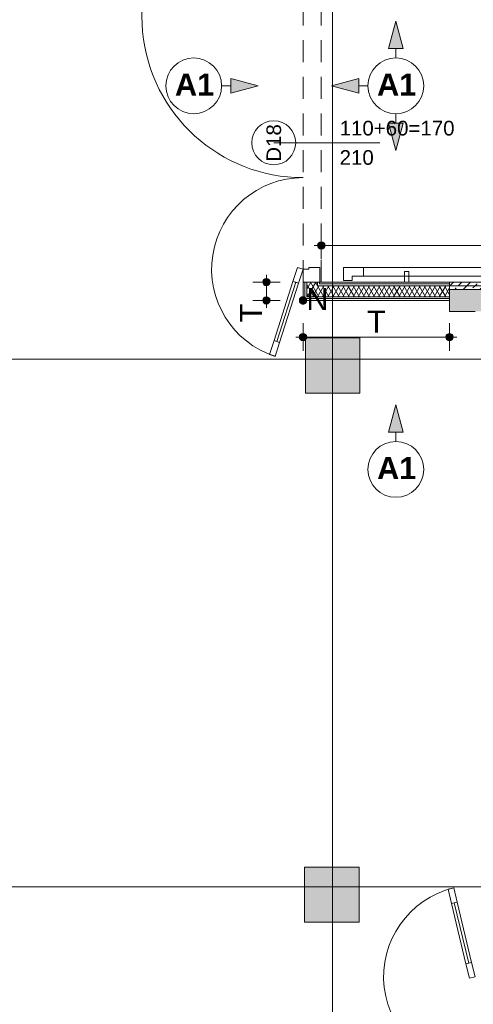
# Paper-space layout 'A-45 WYKOŃCZENIA ŚCIAN - PIĘTRO 0' of a CAD drawing. Header units: millimetres. Extents: x 0 to 500, y 0 to 400.
# Tile 9 of 15: x 226 to 257, y 197 to 264. Entities that reach past the tile are written whole.
import ezdxf
from ezdxf.xclip import XClip

# ---------------------------------------------------------------- set-up
doc = ezdxf.new("R2010")
doc.units = ezdxf.units.MM
doc.header["$MEASUREMENT"] = 0
doc.header["$XCLIPFRAME"] = 0
for name, pattern in [('DASHDOTX2', [1000, 500, -250, 0, -250]), ('Przer. długie kreski', [2.5, 1.5, -1]), ('PRZERYWANA_DU_A', [550, 350, -200])]:
    doc.linetypes.add(name, pattern=pattern)
for name, color, linetype in [('A__OKŁADZINY ŚCIAN', 7, 'Continuous'), ('A_podrys', 7, 'Continuous'), ('A_ściany', 7, 'Continuous'), ('A_ściany proj', 7, 'Continuous'), ('AR P NAROŻNIKI', 7, 'Continuous')]:
    doc.layers.add(name, color=color, linetype=linetype)
for name, color, linetype, lineweight in [('A__OKŁADZINY ŚCIAN_Nr_pióra__1', 7, 'Continuous', 20), ('A_ściany proj_Nr_pióra__1', 7, 'Continuous', 20), ('A_ściany proj_Nr_pióra__2', 8, 'Continuous', 13), ('A_ściany_Nr_pióra__1', 7, 'Continuous', 20), ('AR P NAROŻNIKI_Nr_pióra__1', 7, 'Continuous', 20), ('AR P NAROŻNIKI_Nr_pióra__2', 8, 'Continuous', 13), ('Drzwi Archicad_Nr_pióra__3', 252, 'Continuous', 13), ('Znaczniki drzwi Archicada_Nr_pióra__3', 252, 'Continuous', 13)]:
    doc.layers.add(name, color=color, linetype=linetype, lineweight=lineweight)
for name, color, linetype, lineweight, true_color in [('A__OKŁADZINY ŚCIAN_Nr_pióra__7', 7, 'Continuous', 18, 0x171717), ('A_osie_Nr_pióra__16', 7, 'Continuous', 5, 0x0f0f0f), ('A_ściany proj_Nr_pióra__10', 7, 'Continuous', 13, 0x4b4b4b), ('A_ściany proj_Nr_pióra__21', 7, 'Continuous', 5, 0xb0b0b0), ('AR ODBOJOPORĘCZ_Nr_pióra__10', 7, 'Continuous', 13, 0x4b4b4b), ('AR P NAROŻNIKI_Nr_pióra__7', 7, 'Continuous', 18, 0x171717)]:
    doc.layers.add(name, color=color, linetype=linetype, lineweight=lineweight, true_color=true_color)
doc.styles.add('STYL_AUTOMATYCZNY_1', font='arial.ttf')
doc.styles.add('STYL_AUTOMATYCZNY_3', font='arial.ttf')
doc.styles.add('STYL_AUTOMATYCZNY_4', font='arial.ttf')
doc.styles.add('STYL_AUTOMATYCZNY_5', font='arial.ttf')
pattern_1 = [(0, (-1528.3808, -204.0283), (0, 1), [0, -1])]
pattern_2 = [(60, (-1528.3808, -204.02828), (-0.25980762, 0.15), []), (120, (-1528.3808, -204.02828), (0.25980762, 0.15), [])]
pattern_3 = [(45, (-1528.3808, -204.0283), (-0.57024626, 0.57024626), []), (45, (-1527.8106, -204.0283), (-0.57024626, 0.57024626), [0.40323, -0.20161])]

# ---------------------------------------------------------------- blocks, each defined once
blk = doc.blocks.new('Rysunek_1_1', base_point=(-1528.381, -204.028))
at = {"layer": 'A__OKŁADZINY ŚCIAN', "linetype": 'Continuous', "lineweight": 0, "true_color": 0x000000}
for points in [[(251.234, 264.082), (250.734, 262.216), (251.734, 262.216)], [(241.836, 259.679), (239.97, 260.179), (239.97, 259.179)], [(246.831, 259.679), (248.697, 259.179), (248.697, 260.179)], [(251.234, 255.276), (251.734, 257.143), (250.734, 257.143)], [(251.234, 237.926), (250.734, 236.06), (251.734, 236.06)]]:
    blk.add_hatch(color=18, dxfattribs=at).paths.add_polyline_path(points)
at = {"layer": 'A__OKŁADZINY ŚCIAN', "linetype": 'Continuous', "lineweight": 0, "true_color": 0x171717}
for points in [[(245.896, 248.797), (245.915, 248.701), (245.969, 248.62), (246.051, 248.566), (246.146, 248.547), (246.242, 248.566), (246.323, 248.62), (246.377, 248.701), (246.396, 248.797), (246.377, 248.892), (246.323, 248.973), (246.242, 249.028), (246.146, 249.047), (246.051, 249.028), (245.969, 248.973), (245.915, 248.892)], [(242.146, 246.297), (242.165, 246.201), (242.219, 246.12), (242.301, 246.066), (242.396, 246.047), (242.492, 246.066), (242.573, 246.12), (242.627, 246.201), (242.646, 246.297), (242.627, 246.392), (242.573, 246.473), (242.492, 246.528), (242.396, 246.547), (242.301, 246.528), (242.219, 246.473), (242.165, 246.392)], [(242.146, 245.047), (242.165, 244.951), (242.219, 244.87), (242.301, 244.816), (242.396, 244.797), (242.492, 244.816), (242.573, 244.87), (242.627, 244.951), (242.646, 245.047), (242.627, 245.142), (242.573, 245.223), (242.492, 245.278), (242.396, 245.297), (242.301, 245.278), (242.219, 245.223), (242.165, 245.142)], [(244.646, 242.547), (244.665, 242.451), (244.719, 242.37), (244.801, 242.316), (244.896, 242.297), (244.992, 242.316), (245.073, 242.37), (245.127, 242.451), (245.146, 242.547), (245.127, 242.642), (245.073, 242.723), (244.992, 242.778), (244.896, 242.797), (244.801, 242.778), (244.719, 242.723), (244.665, 242.642)], [(254.651, 242.547), (254.67, 242.451), (254.725, 242.37), (254.806, 242.316), (254.901, 242.297), (254.997, 242.316), (255.078, 242.37), (255.132, 242.451), (255.151, 242.547), (255.132, 242.642), (255.078, 242.723), (254.997, 242.778), (254.901, 242.797), (254.806, 242.778), (254.725, 242.723), (254.67, 242.642)]]:
    blk.add_hatch(color=250, dxfattribs=at).paths.add_polyline_path(points)
at = {"layer": 'A_ściany', "linetype": 'Continuous', "lineweight": 0, "true_color": 0x000000}
for points in [[(254.901, 244.297), (287.101, 244.297), (287.101, 245.797), (254.901, 245.797)], [(245.066, 242.487), (245.066, 238.727), (248.766, 238.727), (248.766, 242.487)], [(244.986, 206.407), (244.986, 202.637), (248.736, 202.637), (248.736, 206.407)]]:
    blk.add_hatch(color=18, dxfattribs=at).paths.add_polyline_path(points)
at = {"layer": 'A_ściany proj', "linetype": 'Continuous', "lineweight": 13}
h = blk.add_hatch(dxfattribs=at)
h.set_pattern_fill('gypsum_0001', color=8, style=0, pattern_type=2)
h.set_pattern_definition(pattern_1)
h.paths.add_polyline_path([(244.896, 245.047), (245.021, 245.172), (245.021, 246.297), (244.896, 246.297)])
h = blk.add_hatch(dxfattribs=at)
h.set_pattern_fill('gypsum_0001', color=8, style=0, pattern_type=2)
h.set_pattern_definition(pattern_1)
h.paths.add_polyline_path([(245.021, 245.172), (245.146, 245.297), (245.146, 246.297), (245.021, 246.297)])
h = blk.add_hatch(dxfattribs=at)
h.set_pattern_fill('batt_insulation_0001', color=8, style=0, pattern_type=2)
h.set_pattern_definition(pattern_2)
h.paths.add_polyline_path([(245.146, 245.297), (245.896, 246.047), (245.896, 246.297), (245.146, 246.297)])
h = blk.add_hatch(dxfattribs=at)
h.set_pattern_fill('batt_insulation_0001', color=8, style=0, pattern_type=2)
h.set_pattern_definition(pattern_2)
h.paths.add_polyline_path([(245.146, 245.297), (254.901, 245.297), (254.901, 246.047), (245.896, 246.047)])
h = blk.add_hatch(dxfattribs=at)
h.set_pattern_fill('gypsum_0001', color=8, style=0, pattern_type=2)
h.set_pattern_definition(pattern_1)
h.paths.add_polyline_path([(245.896, 246.047), (246.021, 246.172), (246.021, 246.297), (245.896, 246.297)])
h = blk.add_hatch(dxfattribs=at)
h.set_pattern_fill('gypsum_0001', color=8, style=0, pattern_type=2)
h.set_pattern_definition(pattern_1)
h.paths.add_polyline_path([(254.901, 246.172), (246.021, 246.172), (245.896, 246.047), (254.901, 246.047)])
h = blk.add_hatch(dxfattribs=at)
h.set_pattern_fill('gypsum_0001', color=8, style=0, pattern_type=2)
h.set_pattern_definition(pattern_1)
h.paths.add_polyline_path([(246.021, 246.172), (246.146, 246.297), (246.021, 246.297)])
h = blk.add_hatch(dxfattribs=at)
h.set_pattern_fill('gypsum_0001', color=8, style=0, pattern_type=2)
h.set_pattern_definition(pattern_1)
h.paths.add_polyline_path([(254.901, 246.297), (246.146, 246.297), (246.021, 246.172), (254.901, 246.172)])
at = {"layer": 'A_ściany proj', "linetype": 'Continuous', "lineweight": 0, "true_color": 0x4b4b4b}
h = blk.add_hatch(dxfattribs=at)
h.set_pattern_fill('FP_65_0001', color=251, style=0, pattern_type=2)
h.set_pattern_definition(pattern_3)
h.paths.add_polyline_path([(287.601, 246.297), (254.901, 246.297), (254.901, 246.047), (287.351, 246.047)])
h = blk.add_hatch(dxfattribs=at)
h.set_pattern_fill('FP_65_0001', color=251, style=0, pattern_type=2)
h.set_pattern_definition(pattern_3)
h.paths.add_polyline_path([(254.901, 245.797), (287.101, 245.797), (287.351, 246.047), (254.901, 246.047)])
at = {"layer": 'A_ściany proj', "linetype": 'Continuous', "lineweight": 13}
h = blk.add_hatch(dxfattribs=at)
h.set_pattern_fill('gypsum_0001', color=8, style=0, pattern_type=2)
h.set_pattern_definition(pattern_1)
h.paths.add_polyline_path([(244.896, 245.047), (254.901, 245.047), (254.901, 245.172), (245.021, 245.172)])
h = blk.add_hatch(dxfattribs=at)
h.set_pattern_fill('gypsum_0001', color=8, style=0, pattern_type=2)
h.set_pattern_definition(pattern_1)
h.paths.add_polyline_path([(245.021, 245.172), (254.901, 245.172), (254.901, 245.297), (245.146, 245.297)])
at = {"layer": 'AR P NAROŻNIKI', "linetype": 'Continuous', "lineweight": 0, "true_color": 0x171717}
blk.add_hatch(color=250, dxfattribs=at).paths.add_polyline_path([(245.146, 245.047, 1), (244.646, 245.047, 1)])
at = {"layer": 'A__OKŁADZINY ŚCIAN_Nr_pióra__1', "color": 7, "linetype": 'Continuous', "lineweight": 20}
for p, q in [((251.234, 264.082), (250.734, 262.216)), ((251.234, 264.082), (251.734, 262.216)), ((251.734, 262.216), (250.734, 262.216)), ((251.234, 261.582), (251.234, 262.216)), ((239.97, 259.179), (239.97, 260.179)), ((241.836, 259.679), (239.97, 260.179)), ((246.831, 259.679), (248.697, 260.179)), ((248.697, 260.179), (248.697, 259.179)), ((239.336, 259.679), (239.97, 259.679)), ((241.836, 259.679), (239.97, 259.179)), ((246.831, 259.679), (248.697, 259.179)), ((249.331, 259.679), (248.697, 259.679)), ((251.234, 257.777), (251.234, 257.143)), ((250.734, 257.143), (251.734, 257.143)), ((251.234, 255.276), (250.734, 257.143)), ((251.234, 255.276), (251.734, 257.143)), ((251.234, 237.926), (250.734, 236.06)), ((251.234, 237.926), (251.734, 236.06)), ((251.734, 236.06), (250.734, 236.06)), ((251.234, 235.426), (251.234, 236.06))]:
    blk.add_line(p, q, dxfattribs=at)
for centre in [(237.433, 259.679), (251.234, 259.679), (251.234, 233.523)]:
    blk.add_circle(centre, 1.903, dxfattribs=at)
at = {"layer": 'A__OKŁADZINY ŚCIAN_Nr_pióra__7', "color": 250, "linetype": 'Continuous', "lineweight": 18, "true_color": 0x171717}
for p, q in [((246.146, 249.047), (246.146, 249.734)), ((245.646, 248.797), (245.896, 248.797)), ((246.146, 247.859), (246.146, 248.547)), ((246.396, 248.797), (287.351, 248.797)), ((242.396, 246.547), (242.396, 246.797)), ((242.146, 246.297), (241.459, 246.297)), ((242.396, 245.297), (242.396, 246.047)), ((243.334, 246.297), (242.646, 246.297)), ((242.146, 245.047), (241.459, 245.047)), ((242.396, 244.547), (242.396, 244.797)), ((243.334, 245.047), (242.646, 245.047)), ((244.896, 242.797), (244.896, 243.484)), ((254.901, 242.797), (254.901, 243.484)), ((244.396, 242.547), (244.646, 242.547)), ((245.146, 242.547), (254.651, 242.547)), ((255.151, 242.547), (255.401, 242.547)), ((244.896, 241.609), (244.896, 242.297)), ((254.901, 241.609), (254.901, 242.297))]:
    blk.add_line(p, q, dxfattribs=at)
for centre in [(246.146, 248.797), (242.396, 246.297), (242.396, 245.047), (244.896, 242.547), (254.901, 242.547)]:
    blk.add_circle(centre, 0.25, dxfattribs=at)
at = {"layer": 'A_osie_Nr_pióra__16', "color": 250, "linetype": 'DASHDOTX2', "lineweight": 5, "true_color": 0x0f0f0f}
for p, q in [((246.916, 324.505), (246.916, 125.007)), ((340.811, 241.047), (116.612, 241.047)), ((340.811, 205.047), (116.612, 205.047))]:
    blk.add_line(p, q, dxfattribs=at)
at = {"layer": 'A_ściany proj_Nr_pióra__1', "color": 7, "linetype": 'Continuous', "lineweight": 20, "flags": 128}
for points in [[(244.896, 246.297), (244.896, 245.047)], [(254.901, 246.297), (246.146, 246.297)], [(287.601, 246.297), (254.901, 246.297)], [(254.901, 245.797), (287.101, 245.797)], [(244.896, 245.047), (254.901, 245.047)]]:
    blk.add_lwpolyline(points, dxfattribs=at)
at = {"layer": 'A_ściany proj_Nr_pióra__10', "color": 251, "linetype": 'Continuous', "lineweight": 13, "true_color": 0x4b4b4b}
for p, q in [((287.351, 246.047), (254.901, 246.047)), ((254.901, 246.047), (287.351, 246.047))]:
    blk.add_line(p, q, dxfattribs=at)
at = {"layer": 'A_ściany proj_Nr_pióra__2', "color": 8, "linetype": 'Continuous', "lineweight": 13, "flags": 128}
for points in [[(254.901, 246.297), (254.901, 246.047)], [(254.901, 246.047), (254.901, 245.797)]]:
    blk.add_lwpolyline(points, dxfattribs=at)
at = {"layer": 'A_ściany proj_Nr_pióra__21', "color": 253, "linetype": 'Continuous', "lineweight": 5, "true_color": 0xb0b0b0}
for p, q in [((244.896, 246.297), (245.021, 246.297)), ((245.021, 246.297), (245.021, 245.172)), ((245.021, 246.297), (245.146, 246.297)), ((245.146, 246.297), (245.146, 245.297)), ((245.146, 246.297), (245.896, 246.297)), ((245.896, 246.047), (245.896, 246.297)), ((245.896, 246.297), (246.021, 246.297)), ((254.901, 246.047), (245.896, 246.047)), ((246.021, 246.172), (246.021, 246.297)), ((246.021, 246.297), (246.046, 246.297)), ((254.901, 246.172), (246.021, 246.172)), ((246.046, 246.297), (246.146, 246.297)), ((245.021, 245.172), (254.901, 245.172)), ((245.146, 245.297), (254.901, 245.297))]:
    blk.add_line(p, q, dxfattribs=at)
at = {"layer": 'A_ściany proj_Nr_pióra__21', "color": 253, "linetype": 'Continuous', "lineweight": 5, "true_color": 0xb0b0b0, "flags": 128}
for points in [[(254.901, 246.172), (254.901, 246.297)], [(254.901, 246.047), (254.901, 246.172)], [(254.901, 245.297), (254.901, 246.047)], [(254.901, 245.172), (254.901, 245.297)], [(254.901, 245.047), (254.901, 245.172)]]:
    blk.add_lwpolyline(points, dxfattribs=at)
at = {"layer": 'A_ściany_Nr_pióra__1', "color": 7, "linetype": 'Continuous', "lineweight": 20, "flags": 128}
for points in [[(287.101, 245.797), (254.901, 245.797)], [(254.901, 245.797), (254.901, 244.297)], [(254.901, 244.297), (256.641, 244.297)], [(245.066, 242.487), (245.066, 238.727)], [(248.766, 242.487), (245.066, 242.487)], [(248.766, 238.727), (248.766, 242.487)], [(245.066, 238.727), (248.766, 238.727)], [(244.986, 206.407), (244.986, 202.637)], [(248.736, 206.407), (244.986, 206.407)], [(248.736, 202.637), (248.736, 206.407)], [(244.986, 202.637), (248.736, 202.637)]]:
    blk.add_lwpolyline(points, dxfattribs=at)
at = {"layer": 'AR ODBOJOPORĘCZ_Nr_pióra__10', "color": 251, "linetype": 'Continuous', "lineweight": 13, "true_color": 0x4b4b4b}
for p, q in [((247.666, 246.4), (247.666, 247.297)), ((285.6, 247.296), (247.666, 247.297)), ((247.667, 246.4), (247.667, 247.296)), ((285.6, 247.296), (247.667, 247.296)), ((249.016, 247.297), (249.016, 246.703)), ((248.26, 246.4), (248.26, 246.703)), ((285.007, 246.703), (248.26, 246.703)), ((251.823, 247.027), (251.823, 246.297)), ((252.123, 247.027), (251.823, 247.027)), ((252.123, 247.027), (252.123, 246.297)), ((247.666, 246.4), (248.26, 246.4)), ((252.123, 246.297), (251.823, 246.297))]:
    blk.add_line(p, q, dxfattribs=at)
at = {"layer": 'AR P NAROŻNIKI_Nr_pióra__1', "color": 7, "linetype": 'Continuous', "lineweight": 20}
blk.add_circle((244.896, 245.047), 0.25, dxfattribs=at)
at = {"layer": 'AR P NAROŻNIKI_Nr_pióra__2', "color": 8, "linetype": 'PRZERYWANA_DU_A', "lineweight": 13, "flags": 128}
blk.add_lwpolyline([(245.146, 245.047, 1), (244.646, 245.047, 1)], format="xyb", close=True, dxfattribs=at)
at = {"layer": 'Drzwi Archicad_Nr_pióra__3', "color": 252, "linetype": 'Przer. długie kreski', "lineweight": 13}
for p, q in [((244.896, 246.297), (244.896, 265.297)), ((246.146, 246.297), (246.146, 265.297))]:
    blk.add_line(p, q, dxfattribs=at)
at = {"layer": 'Drzwi Archicad_Nr_pióra__3', "color": 252, "linetype": 'Continuous', "lineweight": 13}
for p, q in [((244.515, 247.298), (244.211, 246.346)), ((244.896, 247.177), (244.515, 247.298)), ((244.592, 246.224), (244.896, 247.177)), ((245.296, 247.177), (244.896, 247.177)), ((244.896, 247.177), (244.896, 246.297)), ((246.046, 247.297), (245.296, 247.297)), ((245.296, 247.297), (245.296, 247.177)), ((246.046, 246.297), (246.046, 247.297)), ((243.11, 242.246), (244.401, 246.285)), ((244.211, 246.346), (244.592, 246.224)), ((244.896, 246.297), (246.046, 246.297)), ((244.896, 246.297), (245.021, 246.297)), ((244.896, 246.297), (245.021, 246.297)), ((245.021, 246.297), (245.146, 246.297)), ((245.021, 246.297), (245.146, 246.297)), ((245.146, 246.297), (245.896, 246.297)), ((245.146, 246.297), (245.896, 246.297)), ((245.896, 246.297), (246.021, 246.297)), ((245.896, 246.297), (246.021, 246.297)), ((246.021, 246.297), (246.046, 246.297)), ((246.021, 246.297), (246.046, 246.297)), ((246.046, 246.297), (246.146, 246.297)), ((242.92, 242.307), (242.615, 241.355)), ((243.301, 242.185), (242.92, 242.307)), ((242.996, 241.233), (243.301, 242.185)), ((242.615, 241.355), (242.996, 241.233)), ((254.796, 204.891), (255.185, 204.984)), ((255.029, 203.918), (254.796, 204.891)), ((255.185, 204.984), (255.418, 204.012)), ((255.418, 204.012), (255.029, 203.918)), ((255.224, 203.965), (256.213, 199.842)), ((256.019, 199.796), (256.408, 199.889)), ((256.252, 198.823), (256.019, 199.796)), ((256.408, 199.889), (256.641, 198.917)), ((256.641, 198.917), (256.252, 198.823))]:
    blk.add_line(p, q, dxfattribs=at)
at = {"layer": 'Drzwi Archicad_Nr_pióra__3', "color": 252, "linetype": 'Continuous', "lineweight": 13, "flags": 128}
for points in [[(243.11, 242.246), (244.401, 246.285), (244.211, 246.346), (242.92, 242.307)], [(243.301, 242.185), (244.592, 246.224), (244.401, 246.285), (243.11, 242.246)], [(255.224, 203.965), (256.213, 199.842), (256.019, 199.796), (255.029, 203.918)], [(255.418, 204.012), (256.408, 199.889), (256.213, 199.842), (255.224, 203.965)]]:
    blk.add_lwpolyline(points, close=True, dxfattribs=at)
at = {"layer": 'Drzwi Archicad_Nr_pióra__3', "color": 252, "linetype": 'Continuous', "lineweight": 13}
for centre, radius, start, end in [((244.896, 264.417), 11, 100.87681, 270), ((244.896, 247.177), 6.24, 90, 252.27328), ((256.641, 198.917), 6.24, 103.49925, 270)]:
    blk.add_arc(centre, radius, start, end, dxfattribs=at)
at = {"layer": 'Znaczniki drzwi Archicada_Nr_pióra__3', "color": 252, "linetype": 'Continuous', "lineweight": 13}
blk.add_line((242.896, 255.797), (250.146, 255.797), dxfattribs=at)
at = {"layer": 'Znaczniki drzwi Archicada_Nr_pióra__3', "color": 252, "linetype": 'Continuous', "lineweight": 13, "flags": 128}
blk.add_lwpolyline([(242.896, 257.297, 1), (242.896, 254.297, 1)], format="xyb", close=True, dxfattribs=at)
at = {"layer": 'A__OKŁADZINY ŚCIAN_Nr_pióra__1', "color": 7, "linetype": 'Continuous', "lineweight": 20, "char_height": 1.5, "attachment_point": 4, "style": 'STYL_AUTOMATYCZNY_3'}
for insert in [(236.151, 259.765), (249.952, 259.765), (249.952, 233.609)]:
    blk.add_mtext('\\A1;{\\pql;\\fArial|b1|i0|c238|p0;\\W1.000000;A1}', dxfattribs=dict(at, insert=insert))
at = {"layer": 'A__OKŁADZINY ŚCIAN_Nr_pióra__7', "color": 250, "linetype": 'Continuous', "lineweight": 18, "true_color": 0x171717, "insert": (242.096, 243.54), "char_height": 1.5, "width": 1.25659, "attachment_point": 7, "rotation": 90, "style": 'STYL_AUTOMATYCZNY_5'}
blk.add_mtext('\\A1;{\\pql;\\fArial|b0|i0|c238|p0;\\W1.000000;T}', dxfattribs=at)
at = {"layer": 'A__OKŁADZINY ŚCIAN_Nr_pióra__7', "color": 250, "linetype": 'Continuous', "lineweight": 18, "true_color": 0x171717, "insert": (249.27, 242.847), "char_height": 1.5, "width": 1.25659, "attachment_point": 7, "style": 'STYL_AUTOMATYCZNY_5'}
blk.add_mtext('\\A1;{\\pql;\\fArial|b0|i0|c238|p0;\\W1.000000;T}', dxfattribs=at)
at = {"layer": 'AR P NAROŻNIKI_Nr_pióra__7', "color": 250, "linetype": 'Continuous', "lineweight": 18, "true_color": 0x171717, "insert": (245.122, 245.138), "char_height": 1.5, "attachment_point": 4, "style": 'STYL_AUTOMATYCZNY_1'}
blk.add_mtext('\\A1;{\\pql;\\fArial|b0|i0|c238|p0;\\W1.000000;N}', dxfattribs=at)
at = {"layer": 'Znaczniki drzwi Archicada_Nr_pióra__3', "color": 252, "linetype": 'Continuous', "lineweight": 13, "char_height": 1, "attachment_point": 7, "style": 'STYL_AUTOMATYCZNY_4'}
for s, insert in [('\\A1;{\\pql;\\fArial CE|b0|i0|c238|p0;\\W1.000000;110+60=170}', (247.396, 256.279)), ('\\A1;{\\pql;\\fArial CE|b0|i0|c238|p0;\\W1.000000;210}', (247.396, 254.279))]:
    blk.add_mtext(s, dxfattribs=dict(at, insert=insert))
at = {"layer": 'Znaczniki drzwi Archicada_Nr_pióra__3', "color": 252, "linetype": 'Continuous', "lineweight": 13, "insert": (243.413, 254.502), "char_height": 1, "attachment_point": 7, "rotation": 90, "style": 'STYL_AUTOMATYCZNY_4'}
blk.add_mtext('\\A1;{\\pql;\\fArial CE|b0|i0|c238|p0;\\W1.000000;D18}', dxfattribs=at)

psp = doc.layouts.new('A-45 WYKOŃCZENIA ŚCIAN - PIĘTRO 0')

# ---------------------------------------------------------------- block references
at = {"layer": 'A_podrys', "color": 37, "linetype": 'Continuous', "lineweight": 5, "true_color": 0x656532}
ref = psp.add_blockref('Rysunek_1_1', (-1528.381, -204.028), dxfattribs=at)
XClip(ref).set_block_clipping_path([(90.3605497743, 98.7556093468), (340.8105210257, 383.8565524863)])

doc.saveas('drawing.dxf')
